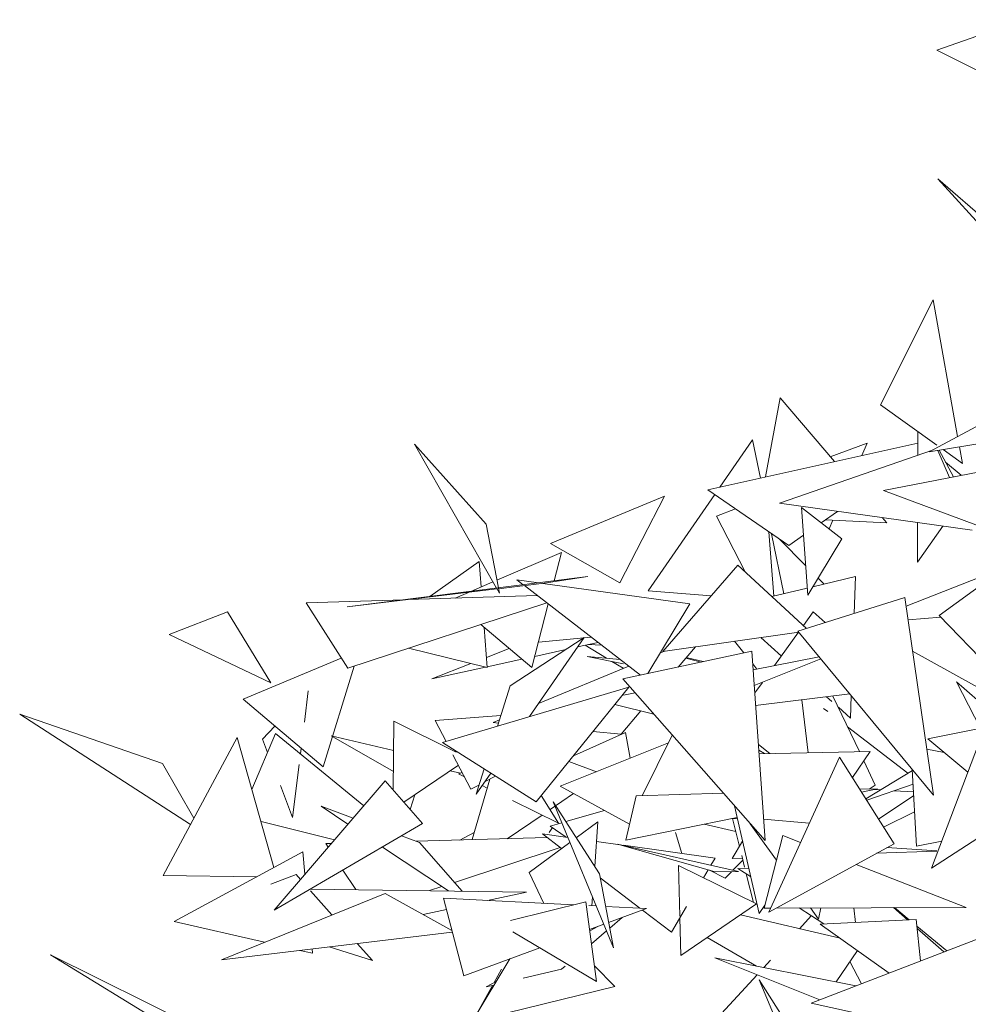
# Model space of a CAD drawing. Header units: metres. Extents: x -14.5 to 13.1, y -18.9 to 3.3.
# Tile 149 of 216: x 10.296 to 10.479, y 2.772 to 2.961. Entities that reach past the tile are written whole.
import ezdxf

# ---------------------------------------------------------------- set-up
doc = ezdxf.new("R2010")
doc.units = ezdxf.units.M
doc.layers.add('G-IMPT', color=7, linetype='Continuous', lineweight=5)
doc.layers.add('L-PLNT', color=7, linetype='Continuous', lineweight=5, true_color=0x005900)

# ---------------------------------------------------------------- blocks, each defined once
blk = doc.blocks.new('ÁRVORES ORNAMENTAIS - Pequeno e Médio Porte - Ipê-roxo-2940656-CORTE_CALÇADA')
at = {"layer": 'G-IMPT', "color": 253, "true_color": 0xaaaaaa}
for p, q in [((6.80867, 2.96096), (6.79184, 2.95511)), ((6.79184, 2.95511), (6.81539, 2.94328)), ((6.81588, 2.90403), (6.79205, 2.93037)), ((6.79205, 2.93037), (6.80275, 2.92106)), ((6.781, 2.88688), (6.79114, 2.90707)), ((6.79583, 2.88077), (6.79114, 2.90707)), ((6.79038, 2.87782), (6.8208, 2.89429)), ((6.75889, 2.87301), (6.76168, 2.8882)), ((6.76168, 2.8882), (6.77213, 2.87595)), ((6.79181, 2.87913), (6.781, 2.88688)), ((6.78816, 2.87717), (6.78817, 2.88174)), ((6.70714, 2.85162), (6.6914, 2.87929)), ((6.6914, 2.87929), (6.70516, 2.8639)), ((6.78817, 2.87953), (6.7478, 2.87053)), ((6.75011, 2.87105), (6.7564, 2.88016)), ((6.7564, 2.88016), (6.75789, 2.87278)), ((6.77843, 2.87948), (6.77134, 2.87689)), ((6.77739, 2.87713), (6.77843, 2.87948)), ((6.79038, 2.87782), (6.8033, 2.87996)), ((6.79101, 2.87816), (6.76158, 2.86796)), ((6.81641, 2.87719), (6.78159, 2.87041)), ((6.79427, 2.87288), (6.79202, 2.87809)), ((6.79504, 2.87303), (6.79226, 2.87813)), ((6.79675, 2.87558), (6.79302, 2.87826)), ((6.79675, 2.87558), (6.79618, 2.87878)), ((6.79352, 2.87582), (6.7965, 2.87332)), ((6.73634, 2.8511), (6.74913, 2.86962)), ((6.76334, 2.8598), (6.7478, 2.87053)), ((6.81507, 2.85791), (6.78159, 2.87041)), ((6.71752, 2.86018), (6.73945, 2.8693)), ((6.73088, 2.85265), (6.73945, 2.8693)), ((6.79865, 2.86275), (6.76158, 2.86796)), ((6.75313, 2.86685), (6.74949, 2.86546)), ((6.76701, 2.85028), (6.76581, 2.86713)), ((6.76581, 2.86713), (6.77356, 2.86112)), ((6.76961, 2.86419), (6.77275, 2.86639)), ((6.70751, 2.85167), (6.70516, 2.8639)), ((6.75494, 2.85474), (6.74949, 2.86546)), ((6.7704, 2.86474), (6.78221, 2.86415)), ((6.77113, 2.86301), (6.77186, 2.86467)), ((6.78132, 2.86519), (6.78221, 2.86415)), ((6.78811, 2.85662), (6.78813, 2.86423)), ((6.75951, 2.86245), (6.7605, 2.85007)), ((6.76006, 2.86207), (6.76239, 2.85053)), ((6.76334, 2.8598), (6.76619, 2.86179)), ((6.79296, 2.86355), (6.78811, 2.85662)), ((6.73088, 2.85265), (6.71752, 2.86018)), ((6.76661, 2.85594), (6.76148, 2.86109)), ((6.76701, 2.85028), (6.77356, 2.86112)), ((6.71963, 2.85848), (6.70722, 2.85315)), ((6.71823, 2.85302), (6.71963, 2.85848)), ((6.70384, 2.85677), (6.69434, 2.85001)), ((6.70384, 2.85677), (6.70421, 2.85186)), ((6.73912, 2.83945), (6.75354, 2.85603)), ((6.76678, 2.84387), (6.75354, 2.85603)), ((6.80514, 2.8557), (6.78592, 2.84813)), ((6.7923, 2.84633), (6.80557, 2.85601)), ((6.72474, 2.85384), (6.67842, 2.848)), ((6.70646, 2.85282), (6.7022, 2.851)), ((6.70754, 2.8515), (6.71632, 2.85256)), ((6.71229, 2.85227), (6.71106, 2.85322)), ((6.71106, 2.85322), (6.71522, 2.85264)), ((6.71603, 2.85253), (6.74435, 2.84859)), ((6.72474, 2.85384), (6.71632, 2.85256)), ((6.76798, 2.85188), (6.77617, 2.85385)), ((6.77014, 2.8524), (6.76899, 2.85355)), ((6.77593, 2.84677), (6.77617, 2.85385)), ((6.67842, 2.848), (6.70723, 2.85147)), ((6.70176, 2.85081), (6.69918, 2.8497)), ((6.70771, 2.85063), (6.70719, 2.85155)), ((6.70771, 2.85063), (6.70752, 2.85161)), ((6.73485, 2.83488), (6.71251, 2.8521)), ((6.73634, 2.8511), (6.74841, 2.85013)), ((6.76012, 2.84998), (6.76692, 2.85162)), ((6.67056, 2.84877), (6.6894, 2.84938)), ((6.67056, 2.84877), (6.67853, 2.83623)), ((6.71681, 2.84878), (6.67853, 2.83623)), ((6.69012, 2.84941), (6.71496, 2.85021)), ((6.71395, 2.83635), (6.71709, 2.84857)), ((6.73628, 2.83519), (6.74435, 2.84859)), ((6.76512, 2.84335), (6.78567, 2.84985)), ((6.78567, 2.84985), (6.79121, 2.81178)), ((6.65544, 2.84707), (6.6442, 2.84272)), ((6.65544, 2.84707), (6.66378, 2.83339)), ((6.76617, 2.84443), (6.76804, 2.84703)), ((6.77033, 2.845), (6.76804, 2.84703)), ((6.79258, 2.84604), (6.7863, 2.84555)), ((6.7923, 2.84633), (6.80735, 2.83077)), ((6.71395, 2.83635), (6.70411, 2.84462)), ((6.70479, 2.84404), (6.70537, 2.83635)), ((6.7653, 2.84313), (6.73912, 2.83945)), ((6.7606, 2.83671), (6.76522, 2.84312)), ((6.76512, 2.84335), (6.79121, 2.81178)), ((6.6442, 2.84272), (6.66378, 2.83339)), ((6.7098, 2.83281), (6.72399, 2.84211)), ((6.71351, 2.82691), (6.72399, 2.84211)), ((6.72538, 2.84218), (6.7152, 2.84121)), ((6.72669, 2.84117), (6.72274, 2.84031)), ((6.75472, 2.83918), (6.75293, 2.84139)), ((6.75798, 2.8421), (6.76193, 2.83855)), ((6.69022, 2.84006), (6.70537, 2.83635)), ((6.70522, 2.83829), (6.7096, 2.84)), ((6.72047, 2.83981), (6.7145, 2.8385)), ((6.72419, 2.84062), (6.72829, 2.83814)), ((6.72493, 2.84078), (6.72734, 2.84067)), ((6.75627, 2.83951), (6.73146, 2.83415)), ((6.73945, 2.8395), (6.73868, 2.83918)), ((6.7421, 2.83645), (6.7454, 2.84033)), ((6.75627, 2.83951), (6.75879, 2.80308)), ((6.78717, 2.83951), (6.80386, 2.83022)), ((6.6773, 2.83817), (6.65841, 2.83027)), ((6.71204, 2.83796), (6.70536, 2.8365)), ((6.73159, 2.83707), (6.72458, 2.8385)), ((6.73093, 2.8379), (6.72458, 2.8385)), ((6.7293, 2.83753), (6.73152, 2.8362)), ((6.74654, 2.83741), (6.74354, 2.83814)), ((6.74365, 2.83827), (6.74692, 2.83749)), ((6.76921, 2.8384), (6.75652, 2.83591)), ((6.75673, 2.83287), (6.76954, 2.838)), ((6.67382, 2.81722), (6.67975, 2.83663)), ((6.69469, 2.83416), (6.70224, 2.83712)), ((6.70505, 2.83643), (6.69469, 2.83416)), ((6.73257, 2.83663), (6.71524, 2.82942)), ((6.75724, 2.83605), (6.75644, 2.83705)), ((6.75879, 2.80308), (6.73146, 2.83415)), ((6.75682, 2.83147), (6.75828, 2.83349)), ((6.79559, 2.8336), (6.80362, 2.8266)), ((6.79559, 2.8336), (6.8002, 2.82463)), ((6.6702, 2.82583), (6.67095, 2.83185)), ((6.73261, 2.8326), (6.69675, 2.82192)), ((6.7098, 2.83281), (6.70736, 2.82508)), ((6.7148, 2.81052), (6.73261, 2.8326)), ((6.67382, 2.81722), (6.65841, 2.83027)), ((6.73382, 2.83146), (6.73159, 2.83103)), ((6.7751, 2.83127), (6.75699, 2.82905)), ((6.76709, 2.81997), (6.7659, 2.83014)), ((6.77064, 2.83072), (6.77166, 2.8298)), ((6.77693, 2.82017), (6.77186, 2.83087)), ((6.77524, 2.82659), (6.77538, 2.83092)), ((6.73743, 2.82736), (6.72991, 2.82924)), ((6.73114, 2.82352), (6.73493, 2.82799)), ((6.77086, 2.82786), (6.77006, 2.82847)), ((6.77289, 2.8287), (6.77524, 2.82659)), ((6.6483, 2.80618), (6.61546, 2.82735)), ((6.61546, 2.82735), (6.64291, 2.81786)), ((6.68728, 2.81278), (6.68742, 2.82606)), ((6.68742, 2.82606), (6.6994, 2.8201)), ((6.69533, 2.82619), (6.708, 2.82709)), ((6.69533, 2.82619), (6.69745, 2.82213)), ((6.70774, 2.82629), (6.70648, 2.82577)), ((6.80142, 2.82581), (6.7908, 2.79773)), ((6.66215, 2.82254), (6.66455, 2.82507)), ((6.70755, 2.82567), (6.70648, 2.82577)), ((6.73114, 2.82352), (6.72569, 2.82402)), ((6.78625, 2.81602), (6.77468, 2.82492)), ((6.79007, 2.82262), (6.80103, 2.82479)), ((6.65728, 2.82292), (6.64304, 2.79636)), ((6.66436, 2.79791), (6.65728, 2.82292)), ((6.66012, 2.81289), (6.66468, 2.82368)), ((6.66215, 2.82254), (6.66313, 2.82001)), ((6.68165, 2.80977), (6.66468, 2.82368)), ((6.68731, 2.81635), (6.67535, 2.82324)), ((6.67535, 2.82324), (6.68736, 2.82036)), ((6.73199, 2.82382), (6.72196, 2.81939)), ((6.73199, 2.82382), (6.73288, 2.81891)), ((6.73515, 2.81169), (6.74096, 2.82335)), ((6.79007, 2.82262), (6.79778, 2.8162)), ((6.66945, 2.81977), (6.66958, 2.82081)), ((6.7148, 2.81052), (6.69675, 2.82192)), ((6.71938, 2.81351), (6.7402, 2.82184)), ((6.75971, 2.81981), (6.75751, 2.82157)), ((6.75759, 2.82047), (6.75872, 2.81979)), ((6.75764, 2.81977), (6.77902, 2.82022)), ((6.77559, 2.81521), (6.77902, 2.82022)), ((6.78992, 2.82067), (6.79323, 2.81999)), ((6.69878, 2.81957), (6.70224, 2.81292)), ((6.72104, 2.81825), (6.72636, 2.8163)), ((6.77313, 2.81912), (6.75951, 2.7893)), ((6.77313, 2.81912), (6.7836, 2.80246)), ((6.78, 2.8137), (6.77777, 2.81839)), ((6.64895, 2.80738), (6.64291, 2.81786)), ((6.66793, 2.80752), (6.66919, 2.81772)), ((6.68935, 2.81042), (6.69984, 2.81754)), ((6.70024, 2.81606), (6.69827, 2.81648)), ((6.70476, 2.81686), (6.70322, 2.81196)), ((6.78713, 2.81655), (6.77817, 2.8111)), ((6.78712, 2.81673), (6.78789, 2.80196)), ((6.66437, 2.78968), (6.68574, 2.81453)), ((6.69295, 2.80632), (6.68574, 2.81453)), ((6.70055, 2.81618), (6.69983, 2.8159)), ((6.69983, 2.8159), (6.70099, 2.81533)), ((6.70586, 2.81488), (6.7025, 2.80324)), ((6.70322, 2.81196), (6.70603, 2.81605)), ((6.70695, 2.81547), (6.70485, 2.81433)), ((6.81674, 2.81467), (6.7908, 2.79773)), ((6.66558, 2.81364), (6.66793, 2.80752)), ((6.70378, 2.81375), (6.70224, 2.81292)), ((6.70438, 2.81365), (6.70537, 2.81317)), ((6.73273, 2.80622), (6.71938, 2.81351)), ((6.77702, 2.81292), (6.78045, 2.81303)), ((6.78045, 2.81303), (6.77736, 2.8124)), ((6.78727, 2.81391), (6.77835, 2.81081)), ((6.77883, 2.81298), (6.78, 2.8137)), ((6.77985, 2.8129), (6.78101, 2.81283)), ((6.78365, 2.81265), (6.78735, 2.81241)), ((6.69057, 2.80903), (6.69146, 2.81185)), ((6.71024, 2.81077), (6.71909, 2.80641)), ((6.71577, 2.81173), (6.71909, 2.80641)), ((6.71745, 2.80903), (6.72196, 2.8121)), ((6.73403, 2.81166), (6.732, 2.80314)), ((6.73403, 2.81166), (6.75081, 2.81215)), ((6.78062, 2.8072), (6.78738, 2.81173)), ((6.67859, 2.80622), (6.67341, 2.80967)), ((6.67341, 2.80967), (6.67959, 2.80738)), ((6.72694, 2.79668), (6.71805, 2.8105)), ((6.71805, 2.8105), (6.72964, 2.78246)), ((6.72794, 2.80884), (6.72049, 2.80672)), ((6.75291, 2.80977), (6.75764, 2.78902)), ((6.70923, 2.80342), (6.71591, 2.80797)), ((6.75342, 2.80751), (6.732, 2.80314)), ((6.75239, 2.8073), (6.75349, 2.80723)), ((6.75387, 2.80194), (6.75254, 2.80729)), ((6.76731, 2.80638), (6.75851, 2.8072)), ((6.78754, 2.80862), (6.78159, 2.80566)), ((6.66187, 2.80673), (6.67598, 2.80318)), ((6.69295, 2.80632), (6.66437, 2.78968)), ((6.71725, 2.80462), (6.71793, 2.80556)), ((6.71971, 2.8065), (6.71749, 2.80586)), ((6.71749, 2.80586), (6.72057, 2.80373)), ((6.72664, 2.80668), (6.72248, 2.80361)), ((6.72664, 2.80668), (6.72603, 2.79809)), ((6.75316, 2.8048), (6.7471, 2.80622)), ((6.75596, 2.8063), (6.76097, 2.79929)), ((6.68889, 2.80395), (6.69236, 2.80267)), ((6.69163, 2.80294), (6.71691, 2.80363)), ((6.70285, 2.80462), (6.70007, 2.80317)), ((6.71967, 2.80153), (6.71597, 2.80434)), ((6.71597, 2.80434), (6.72088, 2.80366)), ((6.74156, 2.80462), (6.74281, 2.8006)), ((6.75861, 2.79008), (6.76219, 2.80402)), ((6.76562, 2.80268), (6.76219, 2.80402)), ((6.6743, 2.80247), (6.67539, 2.8025)), ((6.6743, 2.80247), (6.67476, 2.80177)), ((6.69793, 2.79338), (6.68522, 2.80182)), ((6.70052, 2.79334), (6.69236, 2.80267)), ((6.71942, 2.80172), (6.69905, 2.79501)), ((6.72127, 2.80271), (6.71345, 2.79692)), ((6.72637, 2.80289), (6.73092, 2.80226)), ((6.7537, 2.79709), (6.73044, 2.8024)), ((6.74921, 2.79703), (6.73044, 2.8024)), ((6.73159, 2.80217), (6.74923, 2.79971)), ((6.75446, 2.80295), (6.7525, 2.79961)), ((6.7836, 2.80246), (6.75951, 2.7893)), ((6.78221, 2.8017), (6.79181, 2.8011)), ((6.79278, 2.80296), (6.78789, 2.80196)), ((6.6699, 2.80091), (6.64513, 2.78749)), ((6.6699, 2.80091), (6.67032, 2.7966)), ((6.7484, 2.7983), (6.74923, 2.79971)), ((6.7525, 2.79961), (6.75443, 2.79968)), ((6.75453, 2.79931), (6.7526, 2.79734)), ((6.75486, 2.79796), (6.75431, 2.80018)), ((6.78023, 2.80062), (6.79181, 2.80104)), ((6.67762, 2.79739), (6.68008, 2.79362)), ((6.74242, 2.78854), (6.74217, 2.79829)), ((6.74217, 2.79829), (6.75717, 2.79087)), ((6.74698, 2.79591), (6.74787, 2.79741)), ((6.75358, 2.79771), (6.75567, 2.79765)), ((6.75358, 2.79771), (6.75602, 2.79614)), ((6.79748, 2.7902), (6.77633, 2.79849)), ((6.66104, 2.79611), (6.64304, 2.79636)), ((6.66376, 2.7947), (6.66861, 2.79651)), ((6.66944, 2.79558), (6.66861, 2.79651)), ((6.71623, 2.79099), (6.71345, 2.79692)), ((6.72694, 2.79668), (6.72964, 2.78246)), ((6.73474, 2.79005), (6.72709, 2.79588)), ((6.74812, 2.79734), (6.75115, 2.79586)), ((6.7537, 2.79709), (6.74921, 2.79703)), ((6.75234, 2.79707), (6.75115, 2.79586)), ((6.75655, 2.79117), (6.75518, 2.79668)), ((6.71295, 2.79317), (6.67136, 2.79374)), ((6.69666, 2.79422), (6.69424, 2.79343)), ((6.65426, 2.78014), (6.68573, 2.79291)), ((6.6755, 2.78875), (6.67136, 2.79341)), ((6.69857, 2.78578), (6.68573, 2.79291)), ((6.70084, 2.77706), (6.69696, 2.79197)), ((6.72205, 2.7907), (6.69696, 2.79197)), ((6.70545, 2.79154), (6.71295, 2.79317)), ((6.72561, 2.79221), (6.72549, 2.79052)), ((6.69306, 2.78884), (6.69752, 2.78981)), ((6.72431, 2.79125), (6.70987, 2.78771)), ((6.72431, 2.79125), (6.72641, 2.77597)), ((6.72633, 2.79048), (6.72489, 2.79055)), ((6.73602, 2.78999), (6.72813, 2.79039)), ((6.72872, 2.78731), (6.73602, 2.78999)), ((6.74079, 2.78544), (6.7437, 2.79036)), ((6.74262, 2.78094), (6.75717, 2.79087)), ((6.75764, 2.78902), (6.75876, 2.79064)), ((6.75861, 2.79008), (6.75986, 2.79008)), ((6.76094, 2.79009), (6.79748, 2.7902)), ((6.76537, 2.7901), (6.77013, 2.78703)), ((6.76754, 2.79011), (6.76907, 2.78797)), ((6.76951, 2.79011), (6.76907, 2.78797)), ((6.77586, 2.79013), (6.77618, 2.78733)), ((6.78617, 2.78782), (6.78351, 2.79016)), ((6.78652, 2.78784), (6.7837, 2.79016)), ((6.72892, 2.78622), (6.73132, 2.78826)), ((6.74079, 2.78544), (6.73521, 2.78969)), ((6.74262, 2.78094), (6.74243, 2.78821)), ((6.7541, 2.78878), (6.77327, 2.78426)), ((6.76769, 2.7886), (6.7654, 2.78611)), ((6.64513, 2.78749), (6.66255, 2.7835)), ((6.72504, 2.78595), (6.72778, 2.78696)), ((6.72507, 2.78569), (6.72665, 2.78654)), ((6.78787, 2.78791), (6.76941, 2.78699)), ((6.78268, 2.77758), (6.76941, 2.78699)), ((6.78787, 2.78791), (6.78871, 2.77991)), ((6.79377, 2.78187), (6.788, 2.78662)), ((6.7932, 2.78165), (6.78805, 2.78617)), ((6.69865, 2.78545), (6.65426, 2.78014)), ((6.71032, 2.78552), (6.72641, 2.77597)), ((6.72541, 2.78323), (6.7283, 2.78569)), ((6.75716, 2.7789), (6.74767, 2.78439)), ((6.76765, 2.77177), (6.80294, 2.78541)), ((6.67497, 2.78262), (6.68329, 2.77998)), ((6.68329, 2.77998), (6.68037, 2.78326)), ((6.70084, 2.77706), (6.7155, 2.78245)), ((6.65508, 2.76047), (6.62136, 2.78106)), ((6.62136, 2.78106), (6.65372, 2.76505)), ((6.66933, 2.78194), (6.67177, 2.78138)), ((6.67169, 2.78222), (6.67177, 2.78138)), ((6.77628, 2.77511), (6.74911, 2.7805)), ((6.76932, 2.77242), (6.74911, 2.7805)), ((6.77247, 2.77587), (6.77655, 2.78193)), ((6.7097, 2.78032), (6.70245, 2.76827)), ((6.71965, 2.77833), (6.72036, 2.77893)), ((6.726, 2.77894), (6.7299, 2.77498)), ((6.75984, 2.78006), (6.75853, 2.77863)), ((6.77511, 2.77978), (6.77737, 2.77553)), ((6.70671, 2.77576), (6.70813, 2.7783)), ((6.71965, 2.77833), (6.71231, 2.7766)), ((6.75725, 2.77724), (6.74548, 2.76443)), ((6.70245, 2.76827), (6.7299, 2.77498)), ((6.70347, 2.76997), (6.7064, 2.77521)), ((6.70516, 2.77492), (6.70707, 2.77595)), ((6.70666, 2.77527), (6.70516, 2.77492)), ((6.76636, 2.76262), (6.75768, 2.7763)), ((6.75768, 2.7763), (6.76387, 2.76143)), ((6.79535, 2.76574), (6.76765, 2.77177))]:
    blk.add_line(p, q, dxfattribs=at)

msp = doc.modelspace()

# ---------------------------------------------------------------- block references
at = {"layer": 'L-PLNT', "color": 253, "true_color": 0xaaaaaa}
msp.add_blockref('ÁRVORES ORNAMENTAIS - Pequeno e Médio Porte - Ipê-roxo-2940656-CORTE_CALÇADA', (3.68079, 0), dxfattribs=at)

doc.saveas('drawing.dxf')
